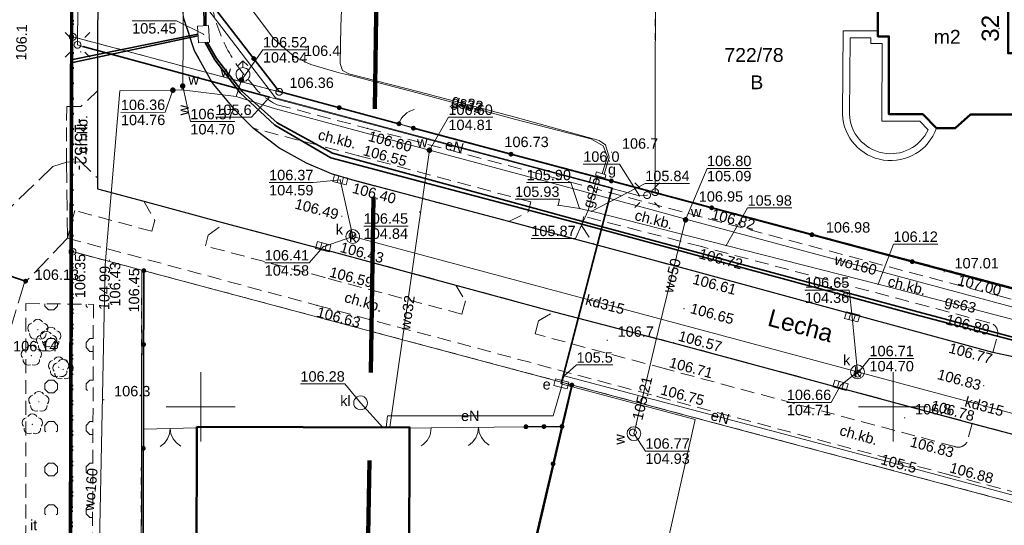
# Model space of a CAD drawing. Extents: x 6447898 to 6448503, y 5806748 to 5807122.
# Tile 39 of 50: x 6448287 to 6448358, y 5806941 to 5806978. Entities that reach past the tile are written whole.
import ezdxf
from ezdxf.enums import TextEntityAlignment as Align

# ---------------------------------------------------------------- set-up
doc = ezdxf.new("R2010")
doc.units = 0
doc.header["$PDSIZE"] = 0.75
for name, pattern in [('DASHED', [19.05, 12.7, -6.35]), ('KROPK2', [2, 0, -2]), ('PRZER1-1', [2, 1, -1]), ('PRZER2-1', [3, 2, -1]), ('PRZER3-1', [4, 3, -1])]:
    doc.linetypes.add(name, pattern=pattern)
doc.layers.get('0').update_dxf_attribs({"linetype": 'CONTINUOUS', "lineweight": 13})
for name, color, linetype, lineweight in [('GEPADR', 7, 'CONTINUOUS', 18), ('GEPADR_O', 7, 'CONTINUOUS', 18), ('GEPPGD', 7, 'CONTINUOUS', 18), ('GESBTO', 7, 'CONTINUOUS', 18), ('GESBZO', 1, 'CONTINUOUS', 50), ('GESBZO_O', 1, 'CONTINUOUS', 50), ('GESDZI', 7, 'CONTINUOUS', 18), ('GESDZI_O', 7, 'CONTINUOUS', 18), ('GESJAE', 7, 'KROPK2', 50), ('GESKKL', 3, 'PRZER3-1', 18), ('GESUZY', 3, 'PRZER1-1', 18), ('GESUZY_O', 3, 'PRZER1-1', 18), ('GSLKBR', 7, 'CONTINUOUS', 18), ('GSLKFU', 7, 'CONTINUOUS', 18), ('GSLKOG', 7, 'CONTINUOUS', 35), ('GSLKRW', 7, 'CONTINUOUS', 25), ('GSPRDL', 7, 'CONTINUOUS', 18), ('GSPTZI_O', 7, 'CONTINUOUS', 18), ('GSPWPN', 42, 'CONTINUOUS', 13), ('GSPWPN_O', 42, 'CONTINUOUS', 13), ('GSPWPS', 7, 'CONTINUOUS', 13), ('GSPWPS_O', 7, 'CONTINUOUS', 13), ('GSSKOA', 7, 'PRZER3-1', 18), ('GSSKOD', 7, 'PRZER2-1', 18), ('GSSKOD_O', 7, 'PRZER2-1', 18), ('GSSZAD', 7, 'PRZER2-1', 18), ('GTGTXT', 7, 'CONTINUOUS', 18), ('GTGTXT_O', 7, 'CONTINUOUS', 18), ('GULEPR', 240, 'CONTINUOUS', 18), ('GULEPR_O', 240, 'CONTINUOUS', 18), ('GULGPR', 2, 'CONTINUOUS', 18), ('GULGPR_O', 2, 'CONTINUOUS', 18), ('GULKPR', 32, 'CONTINUOUS', 18), ('GULKPR_O', 32, 'CONTINUOUS', 18), ('GULLOB', 7, 'CONTINUOUS', 35), ('GULWPR', 5, 'CONTINUOUS', 18), ('GULWPR_O', 5, 'CONTINUOUS', 18), ('GUPELA', 7, 'CONTINUOUS', 18), ('GUPESE', 240, 'CONTINUOUS', 18), ('GUPESE_O', 240, 'CONTINUOUS', 18), ('GUPIWZ', 7, 'CONTINUOUS', 18), ('GUPIWZ_O', 7, 'CONTINUOUS', 18), ('GUPKKS', 32, 'CONTINUOUS', 18), ('GUPKOL', 32, 'CONTINUOUS', 18), ('GUPKOL_O', 32, 'CONTINUOUS', 18), ('GUPPRZ', 7, 'CONTINUOUS', 18), ('GUPPRZ_O', 7, 'CONTINUOUS', 18), ('GUPWDT', 5, 'CONTINUOUS', 18), ('GUPWZA', 5, 'CONTINUOUS', 18), ('GUPWZA_O', 5, 'CONTINUOUS', 18), ('GUSGSG', 2, 'CONTINUOUS', 18), ('GUSGSG_O', 2, 'CONTINUOUS', 18), ('GUSIKP', 7, 'CONTINUOUS', 18), ('GUSKSD', 32, 'CONTINUOUS', 18), ('GUSKSD_O', 32, 'CONTINUOUS', 18), ('obrys', 130, 'DASHED', 120)]:
    doc.layers.add(name, color=color, linetype=linetype, lineweight=lineweight)
doc.layers.add('OBRYS DZIAŁKA', color=7, linetype='CONTINUOUS', lineweight=60, true_color=0xffff4d)
doc.styles.add('GEO-INFO', font='arial.ttf')

# ---------------------------------------------------------------- blocks, each defined once
blk = doc.blocks.new('OKRAG_PELNY')
at = {"color": 0}
blk.add_lwpolyline([(0, 0.5), (0.12941, 0.482963), (0.25, 0.433013), (0.353553, 0.353553), (0.433013, 0.25), (0.482963, 0.12941), (0.5, 0), (0.482963, -0.12941), (0.433013, -0.25), (0.353553, -0.353553), (0.25, -0.433013), (0.12941, -0.482963), (0, -0.5), (-0.12941, -0.482963), (-0.25, -0.433013), (-0.353553, -0.353553), (-0.433013, -0.25), (-0.482963, -0.12941), (-0.5, 0), (-0.482963, 0.12941), (-0.433013, 0.25), (-0.353553, 0.353553), (-0.25, 0.433013), (-0.12941, 0.482963)], close=True, dxfattribs=at)
blk = doc.blocks.new('POINT')
at = {"color": 0}
blk.add_point((0, 0), dxfattribs=at)
blk = doc.blocks.new('SUUS05')
at = {"color": 0}
blk.add_lwpolyline([(0.5, -0.25), (-0.5, -0.25), (-0.5, 0.25), (0.5, 0.25)], close=True, dxfattribs=at)
for points in [[(-0.175, -0.25), (-0.175, 0.25)], [(0.175, -0.25), (0.175, 0.25)]]:
    blk.add_lwpolyline(points, dxfattribs=at)
blk = doc.blocks.new('KOLO')
blk.add_hatch(color=0).paths.add_polyline_path([(-0.5, 0), (-0.482963, -0.12941), (-0.433013, -0.25), (-0.353553, -0.353553), (-0.25, -0.433013), (-0.12941, -0.482963), (0, -0.5), (0.12941, -0.482963), (0.25, -0.433013), (0.353553, -0.353553), (0.433013, -0.25), (0.482963, -0.12941), (0.5, 0), (0.482963, 0.12941), (0.433013, 0.25), (0.353553, 0.353553), (0.25, 0.433013), (0.12941, 0.482963), (0, 0.5), (-0.12941, 0.482963), (-0.25, 0.433013), (-0.353553, 0.353553), (-0.433013, 0.25), (-0.482963, 0.12941)])
blk = doc.blocks.new('SPDLP')
blk.add_hatch(color=0).paths.add_polyline_path([(0, -0.09), (0.027812, -0.085595), (0.052901, -0.072812), (0.072812, -0.052901), (0.085595, -0.027812), (0.09, 0), (0.085595, 0.027812), (0.072812, 0.052901), (0.052901, 0.072812), (0.027812, 0.085595), (0, 0.09), (-0.027812, 0.085595), (-0.052901, 0.072812), (-0.072812, 0.052901), (-0.085595, 0.027812), (-0.09, 0), (-0.085595, -0.027812), (-0.072812, -0.052901), (-0.052901, -0.072812), (-0.027812, -0.085595)])
at = {"color": 0}
for points in [[(-0.648554, 1.126667), (-0.481106, 1.325358), (-0.255912, 1.454989), (0, 1.5), (0.255912, 1.454989), (0.481106, 1.325358), (0.648554, 1.126667)], [(-1.271938, -0.268652), (-1.40916, -0.048001), (-1.462858, 0.20623), (-1.426585, 0.463525), (-1.304695, 0.693003), (-1.11182, 0.867117), (-0.871109, 0.964971)], [(0.871109, 0.964971), (1.11182, 0.867117), (1.304695, 0.693003), (1.426585, 0.463525), (1.462858, 0.20623), (1.40916, -0.048001), (1.271938, -0.268652)], [(-0.137547, -1.292703), (-0.389802, -1.355024), (-0.648184, -1.327532), (-0.881678, -1.213525), (-1.062258, -1.026689), (-1.168249, -0.78945), (-1.186929, -0.530282)], [(1.186929, -0.530282), (1.168249, -0.78945), (1.062258, -1.026689), (0.881678, -1.213525), (0.648184, -1.327532), (0.389802, -1.355024), (0.137547, -1.292703)]]:
    blk.add_lwpolyline(points, dxfattribs=at)
blk = doc.blocks.new('SZAFA1')
at = {"color": 0}
blk.add_lwpolyline([(-1, -0.5), (-1, 0.5), (1, 0.5), (1, -0.5)], close=True, dxfattribs=at)
blk = doc.blocks.new('SUUS02')
at = {"color": 0}
for points in [[(-0.707107, 1.292893), (0, 2), (0.707107, 1.292893)], [(0, 1), (0, 2)]]:
    blk.add_lwpolyline(points, dxfattribs=at)
blk.add_lwpolyline([(0, 1), (0.173648, 0.984808), (0.34202, 0.939693), (0.5, 0.866025), (0.642788, 0.766044), (0.766044, 0.642788), (0.866025, 0.5), (0.939693, 0.34202), (0.984808, 0.173648), (1, 0), (0.984808, -0.173648), (0.939693, -0.34202), (0.866025, -0.5), (0.75575, -0.654861), (0.618159, -0.786053), (0.458227, -0.888835), (0.281733, -0.959493), (0.095056, -0.995472), (-0.095056, -0.995472), (-0.281733, -0.959493), (-0.458227, -0.888835), (-0.618159, -0.786053), (-0.75575, -0.654861), (-0.866025, -0.5), (-0.945001, -0.327068), (-0.989821, -0.142315), (-0.998867, 0.047582), (-0.971812, 0.235759), (-0.909632, 0.415415), (-0.814576, 0.580057), (-0.690079, 0.723734), (-0.540641, 0.841254), (-0.371662, 0.928368), (-0.189251, 0.981929)], close=True, dxfattribs=at)
blk = doc.blocks.new('SUEO')
blk.add_hatch(color=0).paths.add_polyline_path([(-0.002174, 0.089974), (0.023762, 0.086807), (0.042561, 0.0793), (0.060131, 0.066965), (0.076266, 0.047786), (0.086234, 0.025762), (0.089972, 0.002226), (0.088646, -0.015553), (0.081114, -0.038994), (0.066834, -0.060276), (0.049699, -0.075033), (0.027576, -0.085671), (0.004027, -0.08991), (-0.019639, -0.087831), (-0.040932, -0.080154), (-0.059082, -0.067892), (-0.073734, -0.051607), (-0.08374, -0.032979), (-0.089221, -0.011817), (-0.089063, 0.012951), (-0.082571, 0.035806), (-0.069528, 0.057148), (-0.048957, 0.075519), (-0.026898, 0.085887)])
at = {"color": 0}
for points in [[(-1.767767, 1.767767), (-1.06066, 1.06066)], [(1.767767, 1.767767), (1.06066, 1.06066)], [(-1.767767, -1.767767), (-1.06066, -1.06066)], [(1.767767, -1.767767), (1.06066, -1.06066)]]:
    blk.add_lwpolyline(points, dxfattribs=at)
blk = doc.blocks.new('KTOK04')
at = {"color": 0}
blk.add_lwpolyline([(0, 0), (-0.01711, -0.261052), (-0.068148, -0.517638), (-0.152241, -0.765367), (-0.267949, -1), (-0.413293, -1.217523), (-0.585786, -1.414214), (-0.782477, -1.586707), (-1, -1.732051)], dxfattribs=at)
blk = doc.blocks.new('SLBRA')
at = {"color": 0}
for points in [[(1.732051, 1), (1.414214, 0.585786), (1, 0.267949), (0.517638, 0.068148), (0, 0)], [(0, 0), (0.517638, -0.068148), (1, -0.267949), (1.414214, -0.585786), (1.732051, -1)]]:
    blk.add_lwpolyline(points, dxfattribs=at)
blk = doc.blocks.new('EPPGN')
blk.add_hatch(color=0).paths.add_polyline_path([(0, -0.09), (0.027812, -0.085595), (0.052901, -0.072812), (0.072812, -0.052901), (0.085595, -0.027812), (0.09, 0), (0.085595, 0.027812), (0.072812, 0.052901), (0.052901, 0.072812), (0.027812, 0.085595), (0, 0.09), (-0.027812, 0.085595), (-0.052901, 0.072812), (-0.072812, 0.052901), (-0.085595, 0.027812), (-0.09, 0), (-0.085595, -0.027812), (-0.072812, -0.052901), (-0.052901, -0.072812), (-0.027812, -0.085595)])
blk = doc.blocks.new('EPPGS')
at = {"color": 0}
blk.add_lwpolyline([(0, 0.5), (0.154508, 0.475528), (0.293893, 0.404508), (0.404508, 0.293893), (0.475528, 0.154508), (0.5, 0), (0.475528, -0.154508), (0.404508, -0.293893), (0.293893, -0.404508), (0.154508, -0.475528), (0, -0.5), (-0.154508, -0.475528), (-0.293893, -0.404508), (-0.404508, -0.293893), (-0.475528, -0.154508), (-0.5, 0), (-0.475528, 0.154508), (-0.404508, 0.293893), (-0.293893, 0.404508), (-0.154508, 0.475528)], close=True, dxfattribs=at)

msp = doc.modelspace()

# ---------------------------------------------------------------- hatches: boundary and pattern name
at = {"layer": 'GSSZAD'}
h = msp.add_hatch(dxfattribs=at)
h.set_pattern_fill('OTZK', color=256, scale=0.5, style=0)
h.set_pattern_definition([(0, (6440000, 5800000), (3, 3), [0.3827, -5.6173]), (0, (6440000, 5800000.924), (3, 3), [0.3827, -5.6173]), (90, (6439999.7294, 5800000.2706), (-3, 3), [0.3827, -5.6173]), (90, (6440000.6533, 5800000.2706), (-3, 3), [0.3827, -5.6173]), (45, (6440000.3827, 5800000), (-3, 3), [0.3826834, -3.8599573]), (45, (6439999.7294, 5800000.6533), (-3, 3), [0.3826834, -3.8599573]), (135, (6440000, 5800000), (-3, -3), [0.3826834, -3.8599573]), (135, (6440000.6533, 5800000.6533), (-3, -3), [0.3826834, -3.8599573]), (0, (6440003, 5800000.924), (3, 3), [0.3827, -5.6173]), (90, (6440002.7294, 5800000.2706), (-3, 3), [0.3827, -5.6173]), (90, (6440003.6533, 5800000.2706), (-3, 3), [0.3827, -5.6173]), (45, (6440003.567, 5800000.1836), (-3, 3), [0.1233591, -4.1192816]), (45, (6440002.7294, 5800000.6533), (-3, 3), [0.3826834, -3.8599573]), (135, (6440002.817, 5800000.1836), (-3, -3), [0.1233591, -4.1192816]), (135, (6440003.6533, 5800000.6533), (-3, -3), [0.3826834, -3.8599573])])
h.paths.add_polyline_path([(6448294.45, 5806912.33), (6448292.18, 5806938.21), (6448292.25, 5806957.4), (6448287.38, 5806957.46), (6448287.35, 5806935.93), (6448287.5, 5806889.23), (6448288.4, 5806872.19), (6448292.09, 5806871.31), (6448295.36, 5806889.83)], flags=0)

# ---------------------------------------------------------------- linework, layer by layer
at = {"elevation": 100, "flags": 128}
for points in [[(6448300, 5806947.5), (6448300, 5806952.5)], [(6448350, 5806947.5), (6448350, 5806952.5)], [(6448297.5, 5806950), (6448302.5, 5806950)], [(6448347.5, 5806950), (6448352.5, 5806950)]]:
    msp.add_lwpolyline(points, dxfattribs=at)
at = {"layer": 'GESBTO', "elevation": 10.18}
for points in [[(6448349.71, 5806976.76), (6448349.7, 5806971.14), (6448352.15, 5806971.14), (6448353.13, 5806970.13, -0.828779), (6448346.35, 5806971.14), (6448346.41, 5806977.16), (6448348.91, 5806977.16), (6448348.91, 5806976.76)], [(6448349.209, 5806976.26), (6448349.199, 5806970.64), (6448351.938, 5806970.64), (6448352.543, 5806970.017, -0.78729), (6448346.85, 5806971.158), (6448346.905, 5806976.66), (6448348.41, 5806976.66), (6448348.41, 5806976.26)]]:
    msp.add_lwpolyline(points, format="xyb", close=True, dxfattribs=at)
at = {"layer": 'GESBZO', "elevation": 10.18}
for points in [[(6448358.91, 5806978.95), (6448358.92, 5806983.35), (6448348.92, 5806983.36), (6448348.91, 5806976.76), (6448349.71, 5806976.76), (6448349.7, 5806971.14), (6448352.15, 5806971.14), (6448353.13, 5806970.13), (6448354.5, 5806970.13), (6448355.6, 5806971.13), (6448358.9, 5806971.13), (6448358.91, 5806975.55), (6448358.31, 5806975.55), (6448358.31, 5806978.95)], [(6448299.73, 5806948.55), (6448315.08, 5806948.51), (6448315.03, 5806928.27), (6448299.68, 5806928.31)]]:
    msp.add_lwpolyline(points, close=True, dxfattribs=at)
at = {"layer": 'GESDZI', "elevation": 10.22}
for points in [[(6448301.019, 5807109.496), (6448300.99, 5807088.296), (6448300.956, 5807065.291), (6448300.928, 5807042.294), (6448300.892, 5807020.293), (6448300.882, 5807010.387), (6448300.869, 5806998.292), (6448300.837, 5806979.052), (6448305.664, 5806972.762), (6448290.765, 5806976.733), (6448290.78, 5806984.301), (6448290.858, 5807012.013), (6448291.097, 5807096.906), (6448291.087, 5807109.929)], [(6448153.539, 5806902.166), (6448290.541, 5806859.987), (6448290.546, 5806862.39), (6448290.74, 5806961.21), (6448290.765, 5806976.733), (6448290.78, 5806984.301), (6448290.858, 5807012.013), (6448291.097, 5807096.906), (6448215.44, 5807100.115)]]:
    msp.add_lwpolyline(points, dxfattribs=at)
for points in [[(6448300.869, 5806998.292), (6448332.868, 5806998.299), (6448332.847, 5806987.377), (6448332.817, 5806965.509), (6448305.664, 5806972.762), (6448300.837, 5806979.052)], [(6448332.847, 5806987.377), (6448364.844, 5806987.337), (6448364.815, 5806962.039), (6448359.985, 5806958.259), (6448332.817, 5806965.509)], [(6448332.817, 5806965.509), (6448359.985, 5806958.259), (6448379.593, 5806953.02), (6448391.93, 5806949.73), (6448411.381, 5806944.54), (6448442.539, 5806936.231), (6448447.376, 5806939.938), (6448447.396, 5806911.94), (6448440.63, 5806921.2), (6448424.701, 5806925.452), (6448391.569, 5806934.296), (6448381.911, 5806936.874), (6448375.149, 5806938.679), (6448326.848, 5806951.572), (6448295.739, 5806959.876), (6448290.74, 5806961.21), (6448290.765, 5806976.733), (6448305.664, 5806972.762)], [(6448295.55, 5806861.38), (6448290.546, 5806862.39), (6448290.74, 5806961.21), (6448295.739, 5806959.876)], [(6448305.35, 5806859.4), (6448295.55, 5806861.38), (6448295.739, 5806959.876), (6448326.848, 5806951.572)], [(6448326.848, 5806951.572), (6448305.35, 5806859.4), (6448320.052, 5806856.423), (6448375.149, 5806938.679)]]:
    msp.add_lwpolyline(points, close=True, dxfattribs=at)
at = {"layer": 'GESJAE', "ltscale": 0.5}
for p, q in [((6448290.765, 5806976.733, 10.22), (6448290.78, 5806984.301, 10.22)), ((6448290.78, 5806984.301, 10.22), (6448290.765, 5806976.733, 10.22)), ((6448290.74, 5806961.21, 10.22), (6448290.765, 5806976.733, 10.22)), ((6448290.765, 5806976.733, 10.22), (6448290.74, 5806961.21, 10.22)), ((6448290.546, 5806862.39, 10.22), (6448290.74, 5806961.21, 10.22)), ((6448290.74, 5806961.21, 10.22), (6448290.546, 5806862.39, 10.22))]:
    msp.add_line(p, q, dxfattribs=at)
at = {"layer": 'GESKKL', "ltscale": 0.5}
for p, q in [((6448290.765, 5806976.733, 10.06), (6448290.78, 5806984.301, 10.06)), ((6448290.74, 5806961.21, 10.06), (6448290.765, 5806976.733, 10.06)), ((6448290.546, 5806862.39, 10.06), (6448290.74, 5806961.21, 10.06))]:
    msp.add_line(p, q, dxfattribs=at)
at = {"layer": 'GESUZY', "ltscale": 0.5}
for p, q in [((6448332.817, 5806965.509, 10.08), (6448332.847, 5806987.377, 10.08)), ((6448290.765, 5806976.733, 10.08), (6448290.78, 5806984.301, 10.08)), ((6448290.74, 5806961.21, 10.08), (6448290.765, 5806976.733, 10.08)), ((6448359.985, 5806958.259, 10.08), (6448332.817, 5806965.509, 10.08)), ((6448290.546, 5806862.39, 10.08), (6448290.74, 5806961.21, 10.08))]:
    msp.add_line(p, q, dxfattribs=at)
at = {"layer": 'GESUZY', "ltscale": 0.5, "elevation": 10.08}
msp.add_lwpolyline([(6448291.087, 5807109.929), (6448291.097, 5807096.906), (6448290.858, 5807012.013), (6448290.78, 5806984.301), (6448290.765, 5806976.733), (6448305.664, 5806972.762), (6448300.837, 5806979.052), (6448300.869, 5806998.292), (6448300.882, 5807010.251), (6448300.882, 5807010.387), (6448300.892, 5807020.293), (6448300.928, 5807042.294), (6448300.956, 5807065.291), (6448300.99, 5807088.296), (6448301.019, 5807109.496)], dxfattribs=at)
for points in [[(6448332.867, 5806997.568), (6448332.868, 5806998.299), (6448331.026, 5806998.298), (6448300.869, 5806998.292), (6448300.837, 5806979.052), (6448305.664, 5806972.762), (6448332.817, 5806965.509), (6448332.847, 5806987.377)], [(6448332.817, 5806965.509), (6448359.985, 5806958.259), (6448379.593, 5806953.02), (6448391.93, 5806949.73), (6448411.381, 5806944.54), (6448442.539, 5806936.231), (6448447.376, 5806939.938), (6448447.396, 5806911.94), (6448440.63, 5806921.2), (6448424.701, 5806925.452), (6448391.569, 5806934.296), (6448381.911, 5806936.874), (6448375.149, 5806938.679), (6448326.848, 5806951.572), (6448295.739, 5806959.876), (6448290.74, 5806961.21), (6448290.765, 5806976.733), (6448305.664, 5806972.762)], [(6448295.55, 5806861.38), (6448305.35, 5806859.4), (6448320.052, 5806856.423), (6448359.091, 5806848.52), (6448387.61, 5806842.746), (6448290.514, 5806841.988), (6448290.541, 5806859.987), (6448290.546, 5806862.39), (6448290.74, 5806961.21), (6448295.739, 5806959.876)], [(6448305.35, 5806859.4), (6448295.55, 5806861.38), (6448295.739, 5806959.876), (6448326.848, 5806951.572)], [(6448326.848, 5806951.572), (6448375.149, 5806938.679), (6448320.052, 5806856.423), (6448305.35, 5806859.4)]]:
    msp.add_lwpolyline(points, close=True, dxfattribs=at)
at = {"layer": 'GSLKBR', "elevation": 10.18}
for points in [[(6448295.86, 5806948.39), (6448299.72, 5806948.48)], [(6448316.64, 5806948.48), (6448323.49, 5806948.56)]]:
    msp.add_lwpolyline(points, dxfattribs=at)
at = {"layer": 'GSLKFU', "elevation": 10.18}
for points in [[(6448315.36, 5806970.13), (6448314.32, 5806970.45)], [(6448315.08, 5806948.45), (6448316.64, 5806948.48)]]:
    msp.add_lwpolyline(points, dxfattribs=at)
at = {"layer": 'GSLKOG', "elevation": 10.18}
for points in [[(6448300.81, 5807001.08), (6448300.74, 5806979.16), (6448305.66, 5806972.79), (6448314.32, 5806970.45)], [(6448315.36, 5806970.13), (6448332.85, 5806965.47), (6448359.82, 5806958.22), (6448364.53, 5806962.04)], [(6448285.46, 5806959.71), (6448287.35, 5806959.08)], [(6448295.89, 5806959.84), (6448295.82, 5806934.16)], [(6448305.26, 5806859.86), (6448307.57, 5806869.49), (6448314.2, 5806897.68), (6448320.8, 5806926.18), (6448326.09, 5806948.58), (6448326.8, 5806951.57)], [(6448326.09, 5806948.58), (6448323.49, 5806948.56)]]:
    msp.add_lwpolyline(points, dxfattribs=at)
at = {"layer": 'GSLKRW', "elevation": 10.18}
for points in [[(6448292.57, 5806983.15), (6448292.55, 5806972.82), (6448292.55, 5806966.54), (6448292.55, 5806965.74), (6448295.9, 5806964.85), (6448301.75, 5806963.27), (6448309.57, 5806961.2), (6448318.42, 5806958.8), (6448325.53, 5806956.86), (6448334.13, 5806954.63), (6448355.72, 5806948.8), (6448359.64, 5806947.76)], [(6448359.36, 5806953.46), (6448357.22, 5806953.93), (6448335.63, 5806959.8), (6448328.36, 5806961.75), (6448322.25, 5806963.39), (6448310.92, 5806966.39), (6448309.45, 5806966.83), (6448307.63, 5806967.6), (6448305.65, 5806968.71), (6448303.79, 5806970.13), (6448302.51, 5806971.4), (6448300.82, 5806973.43), (6448299.55, 5806975.73), (6448298.79, 5806978.06)]]:
    msp.add_lwpolyline(points, dxfattribs=at)
at = {"layer": 'GSSKOA', "ltscale": 0.5, "elevation": 10.18}
for points in [[(6448292.57, 5806983.15), (6448292.55, 5806972.82), (6448292.55, 5806966.54), (6448292.55, 5806965.74), (6448295.9, 5806964.85), (6448301.75, 5806963.27), (6448309.57, 5806961.2), (6448318.42, 5806958.8), (6448325.53, 5806956.86), (6448334.13, 5806954.63), (6448355.72, 5806948.8), (6448359.64, 5806947.76)], [(6448359.36, 5806953.46), (6448357.22, 5806953.93), (6448335.63, 5806959.8), (6448328.36, 5806961.75), (6448322.25, 5806963.39), (6448310.92, 5806966.39), (6448309.45, 5806966.83), (6448307.63, 5806967.6), (6448305.65, 5806968.71), (6448303.79, 5806970.13), (6448302.51, 5806971.4), (6448300.82, 5806973.43), (6448299.55, 5806975.73), (6448298.79, 5806978.06)], [(6448281.53, 5806942.65), (6448281.24, 5806954.22), (6448282.52, 5806960.85), (6448289.33, 5806967.37), (6448290.31, 5806967.68), (6448290.38, 5806962.19), (6448287.26, 5806958.92), (6448285.7, 5806953.76), (6448286.25, 5806943.04)]]:
    msp.add_lwpolyline(points, dxfattribs=at)
at = {"layer": 'GSSKOD', "ltscale": 0.5, "elevation": 10.18}
for points in [[(6448298.02, 5806983.18), (6448300.18, 5806983.24, 0.019841), (6448300.75, 5806979.18, 0.06069), (6448301.78, 5806976.11, 0.071956), (6448303.64, 5806973.42, 0.132593), (6448305.51, 5806971.83), (6448312.05, 5806970.12), (6448336.68, 5806963.58), (6448357.56, 5806958.03), (6448360.93, 5806957.17, 0.178509), (6448362.32, 5806957.68), (6448364.61, 5806959.7, 0.192008), (6448364.98, 5806960.46), (6448365.04, 5806976.51), (6448364.83, 5806976.51), (6448364.84, 5806977.74), (6448365.04, 5806977.73), (6448365.09, 5806984.44), (6448365.09, 5806987.39), (6448364.84, 5806987.4), (6448364.88, 5806995.43), (6448365.1, 5806995.46), (6448365.103, 5806997.338)], [(6448359.36, 5806953.46), (6448357.22, 5806953.93), (6448357.52, 5806955.08, 0.480432), (6448356.95, 5806956.07), (6448336.16, 5806961.58), (6448327.68, 5806963.76), (6448327.51, 5806963.09), (6448328.36, 5806961.75), (6448322.25, 5806963.39), (6448323.65, 5806964.08), (6448323.85, 5806964.8), (6448311.4, 5806968.14), (6448303.79, 5806970.13), (6448302.51, 5806971.4), (6448300.82, 5806973.43), (6448299.55, 5806975.73), (6448298.79, 5806978.06), (6448298.27, 5806980.95), (6448298.02, 5806983.18)], [(6448359.64, 5806947.76), (6448355.72, 5806948.8), (6448355.41, 5806947.69, -0.476324), (6448354.47, 5806947.12), (6448333.56, 5806952.74), (6448324.16, 5806955.26), (6448324.4, 5806956.21), (6448325.53, 5806956.86), (6448318.42, 5806958.8), (6448319.12, 5806957.65), (6448318.87, 5806956.7), (6448308.96, 5806959.34), (6448300.34, 5806961.62), (6448300.53, 5806962.4), (6448301.75, 5806963.27), (6448295.9, 5806964.85), (6448296.68, 5806963.46), (6448296.47, 5806962.68), (6448290.9, 5806964.19), (6448290.38, 5806962.19), (6448308.4, 5806957.33), (6448332.96, 5806950.75), (6448353.89, 5806945.13), (6448366.83, 5806941.67)]]:
    msp.add_lwpolyline(points, format="xyb", dxfattribs=at)
msp.add_lwpolyline([(6448292.55, 5806972.82), (6448291.34, 5806971.7), (6448290.32, 5806971.69), (6448290.31, 5806967.68), (6448291.35, 5806967.69), (6448292.55, 5806966.54)], close=True, dxfattribs=at)
at = {"layer": 'GSSZAD', "ltscale": 0.5, "elevation": 10.1}
msp.add_lwpolyline([(6448287.38, 5806957.46), (6448292.25, 5806957.4), (6448292.18, 5806938.21), (6448294.45, 5806912.33), (6448295.36, 5806889.83), (6448292.09, 5806871.31), (6448288.4, 5806872.19), (6448287.5, 5806889.23), (6448287.35, 5806935.93)], close=True, dxfattribs=at)
at = {"layer": 'GULEPR', "elevation": 10.14}
for points in [[(6448291.1, 5806976.16), (6448291.413, 5807011.923), (6448291.43, 5807013.82), (6448291.13, 5807014.18)], [(6448326.04, 5806951.66), (6448329.72, 5806965.82), (6448305.41, 5806972.33), (6448300.44, 5806978.82), (6448300.41, 5806987.02), (6448300.93, 5806987.03)], [(6448332.24, 5806965.29), (6448331.68, 5806965.24), (6448304.97, 5806972.38), (6448291.49, 5806976.03), (6448291.1, 5806976.16)], [(6448375.68, 5806957.23), (6448370.69, 5806940.39), (6448348.78, 5806946.27), (6448326.25, 5806952.23), (6448326.09, 5806951.77), (6448326.04, 5806951.66)], [(6448326.04, 5806951.66), (6448326.12, 5806951.65), (6448326.08, 5806951.51), (6448325.46, 5806949.34), (6448313.48, 5806949.34), (6448313.39, 5806948.51)], [(6448326.04, 5806951.66), (6448335.71, 5806949.09), (6448333.58, 5806939.54), (6448339.245, 5806926.324)]]:
    msp.add_lwpolyline(points, dxfattribs=at)
at = {"layer": 'GULGPR', "elevation": 10.14}
for points in [[(6448329, 5806966.85), (6448329.37, 5806968.06), (6448329.06, 5806968.85), (6448328.18, 5806969.36), (6448322.66, 5806970.78), (6448315.74, 5806972.66), (6448310.66, 5806973.98), (6448309.99, 5806974.14), (6448307.95, 5806974.73), (6448306.78, 5806975.29), (6448305.27, 5806976.6), (6448303.53, 5806978.93), (6448302.86, 5806983.15), (6448302.78, 5806988.74), (6448302.82, 5806993.75), (6448303.02, 5806994.33), (6448303.55, 5806994.64), (6448307.5, 5806995.02), (6448309.59, 5806995.06), (6448310.19, 5806994.97), (6448310.32, 5806994.51), (6448310.32, 5806993.91), (6448310.32, 5806993.56)], [(6448310.25, 5806980.52), (6448310.13, 5806977.47), (6448310.07, 5806974.8), (6448310.24, 5806974.29), (6448310.7, 5806974.07), (6448315.77, 5806972.77), (6448322.71, 5806970.94), (6448328.78, 5806969.25), (6448329.24, 5806968.94), (6448329.51, 5806968.05), (6448329.13, 5806966.81)], [(6448328.65, 5806966.69), (6448327.98, 5806964.19)], [(6448366.23, 5806959.94), (6448365.78, 5806959.92), (6448365.58, 5806959.72), (6448365.5, 5806959.64), (6448365.42, 5806959.55), (6448365.25, 5806959.4), (6448364.51, 5806958.59), (6448360.78, 5806955.75), (6448348.92, 5806958.86), (6448337.94, 5806961.65), (6448328.22, 5806964.13), (6448327.98, 5806964.19), (6448327.36, 5806964.33), (6448325.81, 5806964.56)]]:
    msp.add_lwpolyline(points, dxfattribs=at)
at = {"layer": 'GULKPR', "elevation": 10.14}
for points in [[(6448310.08, 5806966.4), (6448310.98, 5806962.3)], [(6448308.85, 5806961.56), (6448310.98, 5806962.3)], [(6448310.98, 5806962.3), (6448347.44, 5806952.52), (6448368.52, 5806946.87)], [(6448347.05, 5806956.5), (6448347.44, 5806952.52)], [(6448346.21, 5806951.55), (6448347.44, 5806952.52)], [(6448313.16, 5806948.51), (6448311.55, 5806950.28)]]:
    msp.add_lwpolyline(points, dxfattribs=at)
at = {"layer": 'GULLOB', "elevation": 10.12}
for points in [[(6448300.24, 5806977.53), (6448300.15, 5806983.46)], [(6448300.36, 5806977.54), (6448300.32, 5806983.45)], [(6448299.79, 5806976.93), (6448290.77, 5806975.1)], [(6448299.8, 5806976.81), (6448290.77, 5806974.89)], [(6448291.49, 5806976.03), (6448304.97, 5806972.38)], [(6448374.62, 5806950.62), (6448351.49, 5806956.7), (6448328.51, 5806962.92), (6448309.39, 5806967.98), (6448305.35, 5806970.35), (6448302.84, 5806972.68), (6448301.01, 5806975.08), (6448300.33, 5806976.33)], [(6448374.68, 5806950.74), (6448351.54, 5806956.94), (6448328.56, 5806963.12), (6448309.53, 5806968.33), (6448305.51, 5806970.52), (6448303, 5806972.78), (6448301.15, 5806975.17), (6448300.47, 5806976.34)], [(6448329.72, 5806965.82), (6448326.04, 5806951.66)]]:
    msp.add_lwpolyline(points, dxfattribs=at)
at = {"layer": 'GULWPR', "elevation": 10.14}
for points in [[(6448298.7, 5806973.18), (6448298.948, 5807010.701), (6448299.507, 5807095.405), (6448299.324, 5807109.57)], [(6448303.05, 5806974.01), (6448302.94, 5806973.61), (6448302.56, 5806972.42)], [(6448290.52, 5806857.81), (6448290.59, 5806858.12), (6448290.78, 5806858.88), (6448291.17, 5806861.77), (6448291.35, 5806864.7), (6448291.27, 5806867.7), (6448291.9, 5806896.4), (6448292.32, 5806922.43), (6448293.11, 5806960.25), (6448294.17, 5806972.84), (6448297.99, 5806972.88), (6448298.64, 5806972.9)], [(6448298.7, 5806973.18), (6448298.64, 5806972.9)], [(6448298.64, 5806972.9), (6448302.56, 5806972.42), (6448305.39, 5806971.52), (6448316.52, 5806968.54), (6448332.52, 5806964.25), (6448335.04, 5806963.57), (6448359.58, 5806956.95), (6448372.01, 5806953.89), (6448376.47, 5806952.71), (6448379.37, 5806951.78), (6448391.38, 5806948.54), (6448392.43, 5806948.26), (6448410.98, 5806943.31), (6448429.26, 5806938.33), (6448442.17, 5806934.93), (6448459.77, 5806930.65), (6448464.19, 5806929.34), (6448466.98, 5806928.36), (6448479.38, 5806924.96), (6448480.71, 5806924.63), (6448493.513, 5806921.321)], [(6448313.66, 5806948.52), (6448316.52, 5806968.54)], [(6448335.04, 5806963.57), (6448335.02, 5806963.51), (6448333.04, 5806955.46), (6448331.45, 5806948.74), (6448331.29, 5806948.06)]]:
    msp.add_lwpolyline(points, dxfattribs=at)
at = {"layer": 'GUPPRZ_O', "elevation": 10.8, "flags": 128}
for points in [[(6448295.048, 5806977.893), (6448298.252, 5806977.893), (6448300.2, 5806976.925)], [(6448295.048, 5806977.893), (6448298.252, 5806977.893)], [(6448307.695, 5806975.794), (6448304.492, 5806975.794), (6448302.94, 5806973.61)], [(6448304.492, 5806975.794), (6448307.695, 5806975.794)], [(6448294.235, 5806971.269), (6448297.438, 5806971.283), (6448297.99, 5806972.88)], [(6448302.457, 5806970.606), (6448299.254, 5806970.606), (6448298.7, 5806973.18)], [(6448301.057, 5806970.918), (6448303.678, 5806970.918), (6448304.97, 5806972.38)], [(6448294.235, 5806971.269), (6448297.438, 5806971.283)], [(6448321.092, 5806970.918), (6448317.889, 5806970.918), (6448316.52, 5806968.54)], [(6448317.889, 5806970.918), (6448321.092, 5806970.918)], [(6448299.254, 5806970.606), (6448302.457, 5806970.606)], [(6448327.628, 5806967.534), (6448330.249, 5806967.534), (6448331.68, 5806965.24)], [(6448339.771, 5806967.22), (6448336.568, 5806967.22), (6448335.02, 5806963.51)], [(6448336.568, 5806967.22), (6448339.771, 5806967.22)], [(6448304.939, 5806966.2), (6448308.142, 5806966.2), (6448310.08, 5806966.4)], [(6448304.939, 5806966.2), (6448308.142, 5806966.2)], [(6448323.538, 5806966.204), (6448326.741, 5806966.204), (6448327.36, 5806964.33)], [(6448335.306, 5806966.138), (6448332.103, 5806966.138), (6448328.239, 5806964.133)], [(6448322.708, 5806965), (6448325.911, 5806965), (6448325.81, 5806964.56)], [(6448342.697, 5806964.365), (6448339.494, 5806964.365), (6448337.94, 5806961.65)], [(6448323.877, 5806962.168), (6448327.08, 5806962.168), (6448327.98, 5806964.19)], [(6448311.771, 5806963.059), (6448314.974, 5806963.059)], [(6448304.623, 5806960.399), (6448307.826, 5806960.399), (6448308.85, 5806961.56)], [(6448353.237, 5806961.749), (6448350.033, 5806961.749), (6448348.92, 5806958.86)], [(6448304.623, 5806960.399), (6448307.826, 5806960.399)], [(6448343.64, 5806958.428), (6448346.843, 5806958.428), (6448347.05, 5806956.5)], [(6448343.64, 5806958.428), (6448346.843, 5806958.428)], [(6448329.765, 5806953.022), (6448327.144, 5806953.022), (6448326.25, 5806952.23)], [(6448351.503, 5806953.482), (6448348.3, 5806953.482), (6448347.44, 5806952.4)], [(6448348.3, 5806953.482), (6448351.503, 5806953.482)], [(6448307.201, 5806951.652), (6448310.404, 5806951.652), (6448311.55, 5806950.28)], [(6448342.331, 5806950.316), (6448345.534, 5806950.316), (6448346.21, 5806951.55)], [(6448342.331, 5806950.316), (6448345.534, 5806950.316)], [(6448335.32, 5806946.8), (6448332.117, 5806946.8), (6448331.29, 5806948.06)], [(6448332.117, 5806946.8), (6448335.32, 5806946.8)]]:
    msp.add_lwpolyline(points, dxfattribs=at)
at = {"layer": 'GUSGSG', "elevation": 10.14}
msp.add_lwpolyline([(6448329.27, 5806966.77), (6448328.59, 5806966.97), (6448328.52, 5806966.73), (6448329.2, 5806966.53)], close=True, dxfattribs=at)
at = {"layer": 'GUSIKP', "elevation": 10.14}
msp.add_lwpolyline([(6448300.57, 5806977.55), (6448299.76, 5806977.5), (6448299.83, 5806976.3), (6448300.64, 5806976.35)], close=True, dxfattribs=at)
msp.add_lwpolyline([(6448331.29, 5806947.56, -1), (6448331.29, 5806948.56, -1)], format="xyb", close=True, dxfattribs=at)
at = {"layer": 'GUSKSD', "elevation": 10.14}
for points in [[(6448310.98, 5806961.8, -1), (6448310.98, 5806962.8, -1)], [(6448347.44, 5806952.02, -1), (6448347.44, 5806953.02, -1)]]:
    msp.add_lwpolyline(points, format="xyb", close=True, dxfattribs=at)
at = {"layer": 'obrys'}
msp.add_line((6448310.215, 5806819.144), (6448314.64, 5807105.264), dxfattribs=at)
at = {"layer": 'OBRYS DZIAŁKA'}
msp.add_line((6448290.951, 5807096.771), (6448290.397, 5806860.191), dxfattribs=at)

# ---------------------------------------------------------------- block references
at = {"layer": 'GEPADR'}
msp.add_blockref('POINT', (6448357.652, 5806977.348, 10.28), dxfattribs=at)
at = {"layer": 'GEPPGD', "xscale": 0.5, "yscale": 0.5}
for name, p in [('EPPGS', (6448290.765, 5806976.733, 10.24)), ('EPPGS', (6448305.664, 5806972.762, 10.24)), ('EPPGS', (6448332.817, 5806965.509, 10.24)), ('EPPGS', (6448290.74, 5806961.21, 10.24)), ('EPPGN', (6448295.739, 5806959.876, 10.24)), ('EPPGN', (6448326.848, 5806951.572, 10.24))]:
    msp.add_blockref(name, p, dxfattribs=at)
at = {"layer": 'GSLKBR', "xscale": 0.75, "yscale": 0.75}
for p, rotation in [((6448297.79, 5806948.435, 10.18), 271.3356699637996), ((6448320.065, 5806948.52, 10.18), 270.669117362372)]:
    msp.add_blockref('SLBRA', p, dxfattribs=dict(at, rotation=rotation))
at = {"layer": 'GSLKFU', "xscale": 0.75, "yscale": 0.75}
for p, rotation in [((6448314.32, 5806970.45, 10.18), 162.8972710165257), ((6448316.64, 5806948.48, 10.18), 1.101706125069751)]:
    msp.add_blockref('KTOK04', p, dxfattribs=dict(at, rotation=rotation))
at = {"layer": 'GSLKOG', "xscale": 0.35, "yscale": 0.35}
for p in [(6448303.827, 5806975.164, 10.18), (6448310.005, 5806971.616, 10.18), (6448314.32, 5806970.45, 10.18), (6448315.36, 5806970.13, 10.18), (6448322.41, 5806968.252, 10.18), (6448329.657, 5806966.321, 10.18), (6448336.902, 5806964.381, 10.18), (6448344.145, 5806962.434, 10.18), (6448351.388, 5806960.487, 10.18), (6448295.89, 5806959.84, 10.18), (6448287.35, 5806959.08, 10.18), (6448295.875, 5806954.5, 10.18), (6448326.8, 5806951.57, 10.18), (6448323.49, 5806948.56, 10.18), (6448324.79, 5806948.57, 10.18), (6448326.09, 5806948.58, 10.18), (6448295.855, 5806947, 10.18), (6448325.451, 5806945.875, 10.18)]:
    msp.add_blockref('KOLO', p, dxfattribs=at)
at = {"layer": 'GSPRDL', "xscale": 0.5, "yscale": 0.5}
for p in [(6448288.24, 5806955.57, 10.12), (6448288.87, 5806954.7, 10.12), (6448289.17, 5806955.01, 10.12), (6448287.77, 5806953.69, 10.12), (6448289.74, 5806952.86, 10.12), (6448290.06, 5806952.7, 10.12), (6448288.31, 5806950.36, 10.12), (6448287.84, 5806948.73, 10.12)]:
    msp.add_blockref('SPDLP', p, dxfattribs=at)
at = {"layer": 'GSPWPN', "xscale": 0.09, "yscale": 0.09}
for p in [(6448291.33, 5806975.65, 10.08), (6448306.71, 5806975.1, 10.08), (6448329.67, 5806968.4, 10.08), (6448329.36, 5806954.81, 10.08), (6448292.994, 5806950.507, 10.08), (6448350.84, 5806949.2, 10.08)]:
    msp.add_blockref('KOLO', p, dxfattribs=at)
at = {"layer": 'GSPWPS', "xscale": 0.09, "yscale": 0.09}
for p in [(6448305.66, 5806972.79, 10.08), (6448312.05, 5806970.12, 10.08), (6448311.4, 5806968.14, 10.08), (6448324.64, 5806967.64, 10.08), (6448310.92, 5806966.39, 10.08), (6448325.81, 5806964.56, 10.08), (6448334.74, 5806964.94, 10.08), (6448310.2, 5806963.77, 10.08), (6448336.68, 5806963.58, 10.08), (6448344.4, 5806962.34, 10.08), (6448336.16, 5806961.58, 10.08), (6448290.96, 5806961.12, 10.08), (6448309.57, 5806961.2, 10.08), (6448293.41, 5806960.59, 10.08), (6448295.91, 5806959.94, 10.08), (6448308.96, 5806959.34, 10.08), (6448335.63, 5806959.8, 10.08), (6448353.69, 5806959.75, 10.08), (6448287.26, 5806958.92, 10.08), (6448357.56, 5806958.03, 10.08), (6448308.4, 5806957.33, 10.08), (6448334.9, 5806957.09, 10.08), (6448356.95, 5806956.07, 10.08), (6448334.13, 5806954.63, 10.08), (6448357.22, 5806953.93, 10.08), (6448333.56, 5806952.74, 10.08), (6448356.55, 5806951.52, 10.08), (6448332.96, 5806950.75, 10.08), (6448355.72, 5806948.8, 10.08), (6448354.47, 5806947.12, 10.08), (6448353.89, 5806945.13, 10.08)]:
    msp.add_blockref('KOLO', p, dxfattribs=at)
at = {"layer": 'GTGTXT'}
msp.add_blockref('POINT', (6448315.822, 5806964.085, 10.02), dxfattribs=at)
at = {"layer": 'GUPELA', "xscale": 0.5, "yscale": 0.5}
for name, p in [('SUEO', (6448291.1, 5806976.16, 10.15)), ('OKRAG_PELNY', (6448291.1, 5806976.16, 10.16)), ('SUEO', (6448332.24, 5806965.29, 10.15)), ('OKRAG_PELNY', (6448332.24, 5806965.29, 10.16))]:
    msp.add_blockref(name, p, dxfattribs=at)
at = {"layer": 'GUPESE', "xscale": 0.5, "yscale": 0.5, "rotation": 345.054547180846}
msp.add_blockref('SZAFA1', (6448326.04, 5806951.66, 10.16), dxfattribs=at)
at = {"layer": 'GUPIWZ', "xscale": 0.5, "yscale": 0.5}
for p in [(6448310.96, 5806962.38, 10.18), (6448347.44, 5806952.4, 10.18), (6448331.22, 5806948.14, 10.18)]:
    msp.add_blockref('OKRAG_PELNY', p, dxfattribs=at)
at = {"layer": 'GUPKKS'}
for p, rotation in [((6448310.08, 5806966.4, 10.16), 345.1693507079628), ((6448308.85, 5806961.56, 10.16), 344.8270848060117), ((6448347.05, 5806956.5, 10.16), 344.789802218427), ((6448346.21, 5806951.55, 10.16), 344.8886931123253)]:
    msp.add_blockref('SUUS05', p, dxfattribs=dict(at, rotation=rotation))
at = {"layer": 'GUPKOL'}
msp.add_blockref('OKRAG_PELNY', (6448311.55, 5806950.28, 10.16), dxfattribs=at)
at = {"layer": 'GUPPRZ'}
for p in [(6448300.21, 5806976.91, 10.16), (6448302.94, 5806973.61, 10.16), (6448297.99, 5806972.88, 10.16), (6448298.7, 5806973.18, 10.16), (6448304.97, 5806972.38, 10.16), (6448316.52, 5806968.54, 10.16), (6448310.08, 5806966.4, 10.16), (6448331.68, 5806965.24, 10.16), (6448325.81, 5806964.56, 10.16), (6448327.36, 5806964.33, 10.16), (6448327.98, 5806964.19, 10.16), (6448328.22, 5806964.13, 10.16), (6448335.02, 5806963.51, 10.16), (6448310.96, 5806962.38, 10.16), (6448308.85, 5806961.56, 10.16), (6448337.94, 5806961.65, 10.16), (6448293.11, 5806960.25, 10.16), (6448348.92, 5806958.86, 10.16), (6448347.05, 5806956.5, 10.16), (6448326.25, 5806952.23, 10.16), (6448347.44, 5806952.4, 10.16), (6448346.21, 5806951.55, 10.16), (6448311.55, 5806950.28, 10.16), (6448331.45, 5806948.74, 10.16), (6448331.29, 5806948.06, 10.16), (6448348.78, 5806946.27, 10.16)]:
    msp.add_blockref('POINT', p, dxfattribs=at)
at = {"layer": 'GUPWDT', "xscale": 0.5, "yscale": 0.5}
msp.add_blockref('SUUS02', (6448303.05, 5806974.01, 10.16), dxfattribs=at)
at = {"layer": 'GUPWZA', "xscale": 0.4, "yscale": 0.4, "rotation": 251.2246407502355}
msp.add_blockref('KOLO', (6448302.94, 5806973.61, 10.16), dxfattribs=at)
at = {"layer": 'GUPWZA', "xscale": 0.4, "yscale": 0.4}
for p in [(6448297.99, 5806972.88, 10.16), (6448298.7, 5806973.18, 10.16), (6448316.52, 5806968.54, 10.16), (6448335.02, 5806963.51, 10.16)]:
    msp.add_blockref('KOLO', p, dxfattribs=at)

# ---------------------------------------------------------------- texts
at = {"color": 6, "lineweight": 15, "style": 'GEO-INFO'}
msp.add_text('-15.52-', height=0.85, rotation=270, dxfattribs=at).set_placement((6448290.653, 5806968.972), align=Align.BOTTOM_CENTER)
at = {"layer": 'GEPADR_O', "style": 'GEO-INFO'}
msp.add_text('32', height=1.25, rotation=89.86979, dxfattribs=at).set_placement((6448357.652, 5806977.348, 10.8), align=Align.CENTER)
at = {"layer": 'GESBZO_O', "style": 'GEO-INFO'}
msp.add_text('m2', height=1, dxfattribs=at).set_placement((6448353.915, 5806976.743, 10.8), align=Align.MIDDLE)
at = {"layer": 'GESDZI_O', "style": 'GEO-INFO'}
msp.add_text('722/78', height=1, dxfattribs=at).set_placement((6448339.963, 5806975.442, 10.8), align=Align.MIDDLE)
at = {"layer": 'GESUZY_O', "style": 'GEO-INFO'}
msp.add_text('B', height=1, dxfattribs=at).set_placement((6448340.168, 5806973.449, 10.8), align=Align.MIDDLE)
at = {"layer": 'GSPTZI_O', "style": 'GEO-INFO'}
msp.add_text('it', height=0.75, dxfattribs=at).set_placement((6448288.19, 5806941.08, 10.8), align=Align.RIGHT)
at = {"layer": 'GSPWPN_O', "style": 'GEO-INFO'}
msp.add_text('106.1', height=0.75, rotation=88.60872, dxfattribs=at).set_placement((6448287.397, 5806975.021, 10.8))
for s, p in [('106.4', (6448307.46, 5806975.35, 10.8)), ('106.7', (6448330.42, 5806968.65, 10.8)), ('106.7', (6448330.11, 5806955.06, 10.8)), ('106.3', (6448293.744, 5806950.757, 10.8)), ('106.8', (6448351.59, 5806949.45, 10.8))]:
    msp.add_text(s, height=0.75, dxfattribs=at).set_placement(p)
at = {"layer": 'GSPWPS_O', "style": 'GEO-INFO'}
for s, p in [('106.36', (6448306.41, 5806973.04, 10.8)), ('106.73', (6448321.932, 5806968.766, 10.8)), ('106.95', (6448335.97, 5806964.821, 10.8)), ('106.98', (6448345.15, 5806962.59, 10.8)), ('107.01', (6448354.44, 5806960, 10.8)), ('106.13', (6448288.01, 5806959.17, 10.8)), ('106.14', (6448286.45, 5806954.01, 10.8))]:
    msp.add_text(s, height=0.75, dxfattribs=at).set_placement(p)
for s, rotation, p in [('106.60', 345.12941, (6448312.037, 5806969.225, 10.8)), ('106.55', 344.98269, (6448311.671, 5806968.195, 10.8)), ('106.40', 345.16935, (6448310.885, 5806965.473, 10.8)), ('106.49', 345.16935, (6448306.738, 5806964.338, 10.8)), ('106.82', 345.11471, (6448336.817, 5806963.591, 10.8)), ('106.43', 344.82708, (6448310.006, 5806961.203, 10.8)), ('106.35', 89.88733, (6448291.662, 5806957.847, 10.8)), ('106.72', 345.1561, (6448335.923, 5806960.738, 10.8)), ('106.43', 89.89014, (6448294.184, 5806957.245, 10.8)), ('106.59', 345.08298, (6448309.239, 5806959.41, 10.8)), ('106.45', 89.89014, (6448295.554, 5806956.812, 10.8)), ('106.61', 345.1561, (6448335.467, 5806958.898, 10.8)), ('107.00', 345.11471, (6448354.6, 5806958.835, 10.8)), ('106.65', 344.7898, (6448335.292, 5806956.789, 10.8)), ('106.63', 345.00181, (6448308.32, 5806956.525, 10.8)), ('106.89', 345.1561, (6448353.752, 5806955.983, 10.8)), ('106.57', 344.88869, (6448334.431, 5806954.79, 10.8)), ('106.77', 344.7898, (6448353.963, 5806953.922, 10.8)), ('106.71', 344.95608, (6448333.771, 5806952.878, 10.8)), ('106.83', 344.7898, (6448353.14, 5806952.018, 10.8)), ('106.75', 344.96981, (6448333.149, 5806950.91, 10.8)), ('106.78', 344.88869, (6448352.674, 5806949.777, 10.8)), ('106.83', 344.95608, (6448351.173, 5806947.145, 10.8)), ('106.88', 344.96981, (6448354.032, 5806945.274, 10.8))]:
    msp.add_text(s, height=0.75, rotation=rotation, dxfattribs=at).set_placement(p)
at = {"layer": 'GSSKOD_O', "style": 'GEO-INFO'}
for rotation, p in [(89.85711, (6448291.43, 5806969.698, 10.8)), (345.58285, (6448309.868, 5806969.361, 10.8)), (345.58285, (6448332.735, 5806963.544, 10.8)), (345.58285, (6448351.019, 5806958.767, 10.8)), (344.18255, (6448311.766, 5806957.582, 10.8)), (344.18255, (6448347.531, 5806947.97, 10.8))]:
    msp.add_text('ch.kb.', height=0.75, rotation=rotation, dxfattribs=at).set_placement(p, align=Align.MIDDLE)
at = {"layer": 'GTGTXT_O', "style": 'GEO-INFO'}
msp.add_text('Lecha', height=1.25, rotation=344.98358, dxfattribs=at).set_placement((6448340.866, 5806955.881, 10.8))
at = {"layer": 'GULEPR_O', "style": 'GEO-INFO'}
for rotation, p in [(345.03388, (6448318.325, 5806968.81, 10.8)), (345.18261, (6448337.515, 5806949.25, 10.8))]:
    msp.add_text('eN', height=0.75, rotation=rotation, dxfattribs=at).set_placement(p, align=Align.MIDDLE)
msp.add_text('eN', height=0.75, dxfattribs=at).set_placement((6448319.47, 5806949.34, 10.8), align=Align.MIDDLE)
at = {"layer": 'GULGPR_O', "style": 'GEO-INFO'}
for s, rotation, p in [('gs32', 344.80094, (6448319.2, 5806971.72, 10.8)), ('gs32', 345.22799, (6448319.24, 5806971.855, 10.8)), ('gs25', 75.08057, (6448328.327, 5806965.471, 10.8)), ('gs63', 345.30639, (6448354.85, 5806957.305, 10.8))]:
    msp.add_text(s, height=0.75, rotation=rotation, dxfattribs=at).set_placement(p, align=Align.MIDDLE)
at = {"layer": 'GULKPR_O', "style": 'GEO-INFO'}
for p in [(6448329.21, 5806957.41, 10.8), (6448356.6, 5806950.045, 10.8)]:
    msp.add_text('kd315', height=0.75, rotation=344.9845, dxfattribs=at).set_placement(p, align=Align.MIDDLE)
at = {"layer": 'GULWPR_O', "style": 'GEO-INFO'}
for s, rotation, p in [('wo50', 76.18167, (6448334.03, 5806959.485, 10.8)), ('wo32', 81.86989, (6448314.918, 5806956.811, 10.8)), ('wo160', 84.76889, (6448292.048, 5806944.032, 10.8))]:
    msp.add_text(s, height=0.75, rotation=rotation, dxfattribs=at).set_placement(p, align=Align.MIDDLE)
msp.add_text('wo160', height=0.75, rotation=344.90305, dxfattribs=at).set_placement((6448347.31, 5806960.26, 10.8), align=Align.MIDDLE_CENTER)
at = {"layer": 'GUPESE_O', "style": 'GEO-INFO'}
msp.add_text('e', height=0.75, dxfattribs=at).set_placement((6448325.279, 5806951.251, 10.8), align=Align.RIGHT)
at = {"layer": 'GUPIWZ_O', "style": 'GEO-INFO'}
for p in [(6448310.283, 5806962.446, 10.8), (6448346.919, 5806952.999, 10.8)]:
    msp.add_text('k', height=0.75, dxfattribs=at).set_placement(p, align=Align.RIGHT)
msp.add_text('w', height=0.75, rotation=90, dxfattribs=at).set_placement((6448330.615, 5806948.022, 10.8), align=Align.RIGHT)
at = {"layer": 'GUPKOL_O', "style": 'GEO-INFO'}
msp.add_text('kl', height=0.75, dxfattribs=at).set_placement((6448310.834, 5806950.06, 10.8), align=Align.RIGHT)
at = {"layer": 'GUPPRZ_O', "style": 'GEO-INFO'}
for s, p in [('105.45', (6448295.048, 5806976.971)), ('106.52', (6448304.492, 5806975.967)), ('104.64', (6448304.492, 5806974.872)), ('106.37', (6448299.254, 5806970.778)), ('106.60', (6448317.889, 5806971.09)), ('104.81', (6448317.889, 5806969.995)), ('104.70', (6448299.254, 5806969.683)), ('106.80', (6448336.568, 5806967.393)), ('106.37', (6448304.939, 5806966.373)), ('105.09', (6448336.568, 5806966.298)), ('104.59', (6448304.939, 5806965.278)), ('106.45', (6448311.771, 5806963.231)), ('104.84', (6448311.771, 5806962.136)), ('106.41', (6448304.623, 5806960.572)), ('104.58', (6448304.623, 5806959.477)), ('106.65', (6448343.64, 5806958.601)), ('104.36', (6448343.64, 5806957.506)), ('106.71', (6448348.3, 5806953.655)), ('104.70', (6448348.3, 5806952.56)), ('106.66', (6448342.331, 5806950.489)), ('104.71', (6448342.331, 5806949.394)), ('106.77', (6448332.117, 5806946.972)), ('104.93', (6448332.117, 5806945.877))]:
    msp.add_text(s, height=0.75, dxfattribs=at).set_placement(p)
for s, p in [('106.36', (6448294.234, 5806971.441)), ('104.76', (6448294.239, 5806970.346))]:
    msp.add_text(s, height=0.75, rotation=0.25273, dxfattribs=at).set_placement(p)
for s, p in [('105.6', (6448301.057, 5806971.46)), ('106.0', (6448327.628, 5806968.077)), ('105.90', (6448323.538, 5806966.747)), ('105.84', (6448332.103, 5806966.68)), ('105.93', (6448322.708, 5806965.542)), ('105.98', (6448339.494, 5806964.907)), ('105.87', (6448323.877, 5806962.71)), ('106.12', (6448350.033, 5806962.292)), ('105.5', (6448327.144, 5806953.565)), ('106.28', (6448307.201, 5806952.194))]:
    msp.add_text(s, height=0.75, dxfattribs=at).set_placement(p, align=Align.MIDDLE_LEFT)
for s, rotation, p in [('104.99', 88.80335, (6448293.018, 5806956.983, 10.8)), ('105.21', 76.53985, (6448331.522, 5806949.069, 10.8)), ('105.5', 344.97748, (6448349.145, 5806946.234, 10.8))]:
    msp.add_text(s, height=0.75, rotation=rotation, dxfattribs=at).set_placement(p, align=Align.MIDDLE_LEFT)
at = {"layer": 'GUPWZA_O', "style": 'GEO-INFO'}
for p in [(6448302.19, 5806973.86, 10.8), (6448299.87, 5806973.271, 10.8), (6448316.376, 5806968.754, 10.8), (6448336.158, 5806963.705, 10.8)]:
    msp.add_text('w', height=0.75, dxfattribs=at).set_placement(p, align=Align.RIGHT)
msp.add_text('w', height=0.75, rotation=90, dxfattribs=at).set_placement((6448299.12, 5806971.812, 10.8), align=Align.RIGHT)
at = {"layer": 'GUSGSG_O', "style": 'GEO-INFO'}
msp.add_text('g', height=0.75, dxfattribs=at).set_placement((6448329.708, 5806967.044, 10.8), align=Align.MIDDLE)
at = {"layer": 'GUSKSD_O', "style": 'GEO-INFO'}
for p in [(6448310.981, 5806962.3, 10.8), (6448347.441, 5806952.52, 10.8)]:
    msp.add_text('k', height=0.75, dxfattribs=at).set_placement(p, align=Align.MIDDLE)

doc.saveas('drawing.dxf')
